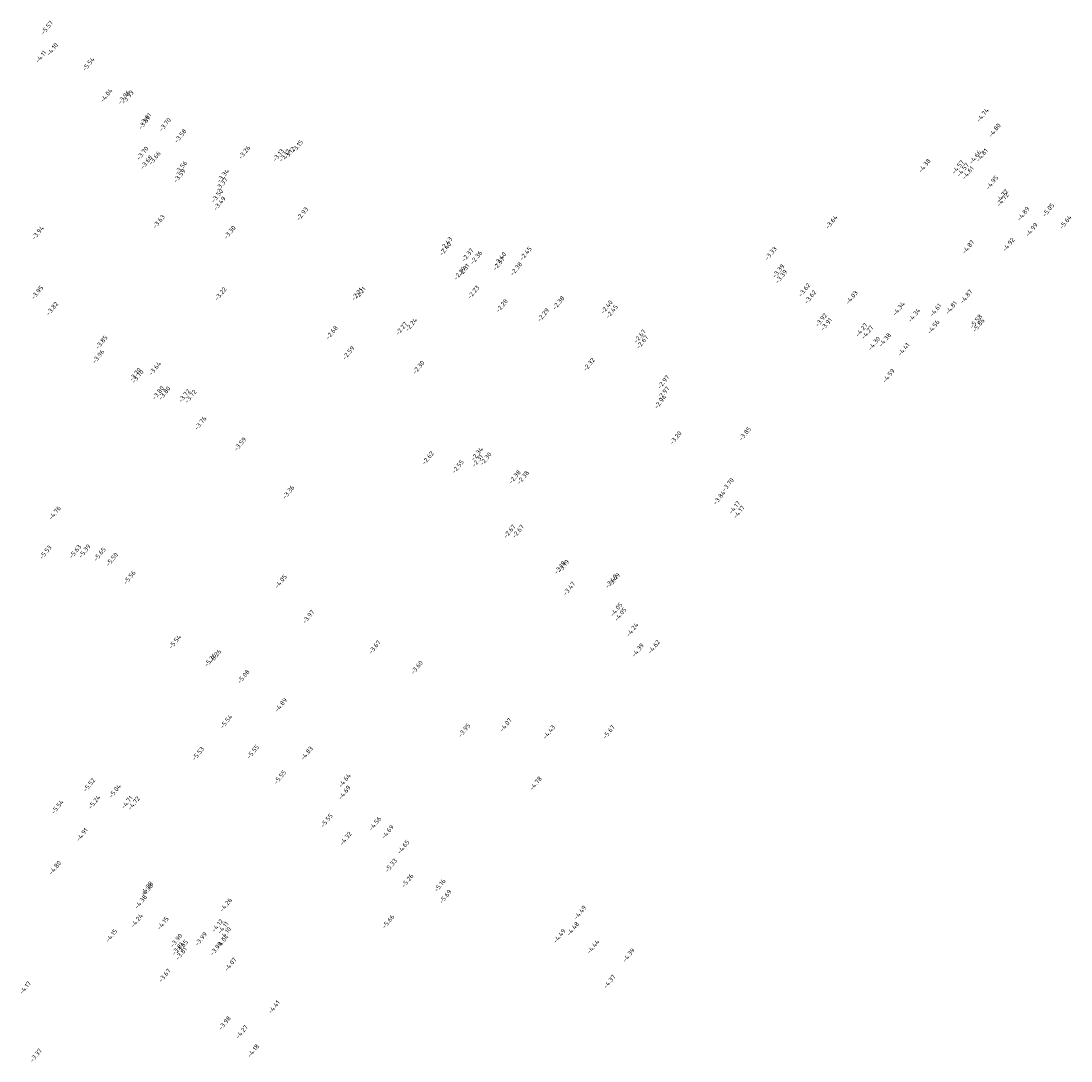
# Model space of a CAD drawing. Extents: x 107806 to 108294, y 478685 to 479420.
# Tile 11 of 13: x 108177 to 108294, y 479060 to 479176. Entities that reach past the tile are written whole.
import ezdxf
from ezdxf.enums import TextEntityAlignment as Align

# ---------------------------------------------------------------- set-up
doc = ezdxf.new("R2010")
doc.units = 0
doc.layers.add('B-XX-AL-HOOGTELABEL-S', color=252, linetype='CONTINUOUS', lineweight=25)
doc.styles.add('NLCS 00', font='isocpeur.ttf')

msp = doc.modelspace()

# ---------------------------------------------------------------- texts
at = {"layer": 'B-XX-AL-HOOGTELABEL-S', "style": 'NLCS 00'}
for s, p in [('-5.57', (108179.81, 479175.27)), ('-4.10', (108180.39, 479172.85)), ('-4.11', (108179.12, 479172.04)), ('-5.54', (108184.42, 479171.21)), ('-4.04', (108186.41, 479167.73)), ('-4.04', (108186.41, 479167.73)), ('-3.96', (108188.37, 479167.53)), ('-3.96', (108188.37, 479167.53)), ('-3.93', (108188.77, 479167.53)), ('-3.81', (108190.62, 479164.68)), ('-3.81', (108190.76, 479165.06)), ('-4.74', (108283.87, 479165.54)), ('-3.70', (108192.93, 479164.48)), ('-4.80', (108285.2, 479163.85)), ('-3.58', (108194.64, 479163.22)), ('-3.70', (108190.43, 479161.3)), ('-3.26', (108201.75, 479161.38)), ('-3.13', (108205.53, 479161.08)), ('-3.12', (108206.76, 479161.3)), ('-3.15', (108207.65, 479162.05)), ('-3.68', (108190.86, 479160.31)), ('-3.66', (108191.78, 479160.75)), ('-3.12', (108206.23, 479161.04)), ('-4.38', (108277.4, 479159.91)), ('-4.66', (108283.04, 479160.87)), ('-4.81', (108283.79, 479161.09)), ('-3.59', (108194.54, 479158.79)), ('-3.56', (108194.71, 479159.69)), ('-3.34', (108199.38, 479158.78)), ('-4.57', (108281.12, 479159.76)), ('-4.57', (108281.66, 479159.45)), ('-4.61', (108282.23, 479159.12)), ('-3.37', (108199.24, 479157.84)), ('-4.95', (108284.92, 479158.04)), ('-3.50', (108198.74, 479156.56)), ('-4.72', (108286.03, 479156.53)), ('-3.49', (108199, 479155.72)), ('-4.72', (108286.1, 479156.13)), ('-2.93', (108208.2, 479154.55)), ('-4.89', (108288.39, 479154.57)), ('-5.05', (108291.16, 479154.98)), ('-3.63', (108192.24, 479153.7)), ('-3.64', (108267.05, 479153.64)), ('-5.64', (108293.08, 479153.64)), ('-3.94', (108178.79, 479152.44)), ('-3.30', (108200.13, 479152.49)), ('-4.99', (108289.3, 479152.79)), ('-2.40', (108224.1, 479150.65)), ('-2.43', (108224.22, 479151.23)), ('-4.87', (108282.26, 479150.87)), ('-4.92', (108286.74, 479151.13)), ('-2.37', (108226.58, 479149.98)), ('-2.36', (108227.54, 479149.7)), ('-2.40', (108230.21, 479149.55)), ('-2.45', (108233.04, 479150.14)), ('-3.33', (108260.3, 479150.15)), ('-2.31', (108226.17, 479148.3)), ('-2.37', (108230.04, 479149)), ('-2.38', (108231.98, 479148.44)), ('-2.29', (108225.71, 479147.94)), ('-3.39', (108261.14, 479148.2)), ('-3.39', (108261.46, 479147.58)), ('-3.62', (108264.03, 479146.09)), ('-3.95', (108178.72, 479145.8)), ('-3.22', (108199.11, 479145.66)), ('-2.21', (108214.29, 479145.63)), ('-2.21', (108214.62, 479145.73)), ('-2.23', (108227.23, 479145.84)), ('-3.62', (108264.7, 479145.31)), ('-4.03', (108269.3, 479145.25)), ('-4.87', (108282.04, 479145.36)), ('-3.82', (108180.38, 479144.02)), ('-2.28', (108230.39, 479144.34)), ('-2.38', (108236.69, 479144.65)), ('-2.40', (108242.05, 479144.19)), ('-2.45', (108242.62, 479143.69)), ('-4.34', (108274.53, 479144)), ('-4.61', (108278.62, 479143.85)), ('-4.81', (108280.36, 479144.11)), ('-2.29', (108234.99, 479143.31)), ('-3.92', (108265.9, 479142.74)), ('-4.34', (108276.25, 479143.28)), ('-5.58', (108283.12, 479142.6)), ('-2.68', (108211.48, 479141.35)), ('-2.27', (108219.23, 479141.8)), ('-2.24', (108220.3, 479142.22)), ('-3.91', (108266.47, 479142.27)), ('-4.27', (108270.4, 479141.66)), ('-4.27', (108271.04, 479141.38)), ('-4.56', (108278.39, 479141.98)), ('-5.86', (108283.4, 479142.16)), ('-3.85', (108185.86, 479140.27)), ('-2.67', (108245.74, 479140.94)), ('-2.67', (108246.01, 479140.3)), ('-4.30', (108271.8, 479140.14)), ('-4.38', (108272.99, 479140.54)), ('-2.59', (108213.33, 479139.08)), ('-4.41', (108275.08, 479139.48)), ('-3.96', (108185.52, 479138.69)), ('-2.32', (108240.08, 479137.79)), ('-3.70', (108189.62, 479136.68)), ('-3.64', (108191.81, 479137.35)), ('-2.30', (108221.13, 479137.48)), ('-3.70', (108189.89, 479136.46)), ('-2.97', (108248.36, 479135.86)), ('-4.59', (108273.4, 479136.55)), ('-3.80', (108192.16, 479134.64)), ('-3.80', (108192.87, 479134.61)), ('-3.72', (108195.08, 479134.31)), ('-3.72', (108195.78, 479134.24)), ('-2.97', (108248.37, 479134.6)), ('-2.94', (108248.02, 479133.65)), ('-3.76', (108196.88, 479131.28)), ('-3.20', (108249.73, 479129.64)), ('-3.85', (108257.43, 479130.09)), ('-3.59', (108201.28, 479128.94)), ('-2.62', (108222.17, 479127.4)), ('-2.34', (108227.63, 479127.85)), ('-2.30', (108228.59, 479127.3)), ('-2.55', (108225.49, 479126.43)), ('-2.31', (108227.67, 479127.08)), ('-2.38', (108231.83, 479125.29)), ('-2.38', (108232.74, 479125.24)), ('-3.70', (108255.54, 479124.43)), ('-3.36', (108206.66, 479123.6)), ('-3.84', (108254.58, 479122.99)), ('-4.17', (108256.27, 479121.89)), ('-4.17', (108256.76, 479121.39)), ('-4.76', (108180.67, 479121.28)), ('-2.67', (108231.25, 479119.24)), ('-2.67', (108232.19, 479119.23)), ('-5.53', (108179.64, 479116.92)), ('-5.63', (108182.94, 479117)), ('-5.39', (108183.99, 479117.04)), ('-5.65', (108185.67, 479116.69)), ('-5.50', (108187.03, 479116.12)), ('-3.18', (108236.85, 479115.22)), ('-3.19', (108237.25, 479115.37)), ('-5.56', (108188.99, 479114.12)), ('-4.05', (108205.81, 479113.67)), ('-3.49', (108242.56, 479113.69)), ('-3.49', (108242.87, 479113.84)), ('-3.47', (108237.87, 479112.88)), ('-3.97', (108208.87, 479109.74)), ('-4.05', (108243.13, 479110.55)), ('-4.05', (108243.58, 479110.01)), ('-4.24', (108244.9, 479108.31)), ('-5.54', (108194.03, 479106.96)), ('-3.67', (108216.25, 479106.36)), ('-4.62', (108247.31, 479106.4)), ('-5.26', (108198.51, 479105.36)), ('-4.39', (108245.52, 479106.03)), ('-5.26', (108197.96, 479104.93)), ('-3.60', (108220.94, 479104.11)), ('-5.08', (108201.66, 479103.09)), ('-4.89', (108205.82, 479099.93)), ('-5.54', (108199.74, 479098.09)), ('-3.95', (108226.21, 479097.11)), ('-4.07', (108230.83, 479097.72)), ('-4.43', (108235.64, 479096.92)), ('-5.67', (108242.29, 479096.93)), ('-5.53', (108196.61, 479094.52)), ('-5.55', (108202.71, 479094.73)), ('-4.83', (108208.7, 479094.55)), ('-5.52', (108184.49, 479091.03)), ('-5.55', (108205.72, 479091.9)), ('-5.55', (108205.72, 479091.9)), ('-4.64', (108212.9, 479091.53)), ('-4.78', (108234.16, 479091.21)), ('-5.04', (108187.36, 479090.36)), ('-4.69', (108212.89, 479090.2)), ('-5.24', (108185.07, 479089.13)), ('-4.71', (108188.69, 479089.1)), ('-4.72', (108189.47, 479089)), ('-5.54', (108180.97, 479088.6)), ('-5.55', (108210.91, 479087.08)), ('-4.56', (108216.29, 479086.74)), ('-4.56', (108216.29, 479086.74)), ('-4.91', (108183.7, 479085.51)), ('-4.69', (108217.69, 479085.81)), ('-4.32', (108213.03, 479085.08)), ('-4.65', (108219.44, 479084.14)), ('-4.80', (108180.7, 479081.83)), ('-5.33', (108218.06, 479082.09)), ('-4.38', (108190.91, 479079.54)), ('-5.26', (108219.9, 479080.4)), ('-5.16', (108223.5, 479079.86)), ('-4.38', (108190.92, 479079.31)), ('-5.69', (108224.12, 479078.62)), ('-4.38', (108190.24, 479078.04)), ('-4.26', (108199.7, 479077.7)), ('-4.24', (108189.79, 479075.94)), ('-5.66', (108217.76, 479075.85)), ('-4.49', (108239.09, 479076.85)), ('-4.49', (108239.09, 479076.85)), ('-4.15', (108192.69, 479075.66)), ('-4.15', (108192.69, 479075.66)), ('-4.12', (108198.77, 479075.39)), ('-4.11', (108199.39, 479075.16)), ('-4.48', (108238.29, 479075.03)), ('-4.15', (108186.97, 479074.28)), ('-3.90', (108194.18, 479073.74)), ('-3.99', (108196.93, 479073.9)), ('-4.04', (108199.32, 479073.62)), ('-4.10', (108199.65, 479074.53)), ('-4.49', (108236.8, 479074.24)), ('-4.49', (108236.8, 479074.24)), ('-3.81', (108194.33, 479072.82)), ('-3.85', (108194.8, 479073.04)), ('-3.99', (108198.62, 479072.84)), ('-3.99', (108198.62, 479072.84)), ('-4.44', (108240.54, 479073.04)), ('-3.81', (108194.73, 479072.27)), ('-4.39', (108244.5, 479072.1)), ('-4.07', (108200.21, 479071.08)), ('-4.07', (108200.21, 479071.08)), ('-3.67', (108192.89, 479069.84)), ('-4.37', (108242.37, 479069.17)), ('-4.17', (108177.38, 479068.48)), ('-4.41', (108205.05, 479066.34)), ('-3.98', (108199.57, 479064.55)), ('-4.27', (108201.47, 479063.57)), ('-3.37', (108178.57, 479060.96)), ('-4.18', (108202.74, 479061.47))]:
    msp.add_text(s, height=0.5, rotation=50.9405, dxfattribs=at).set_placement(p, align=Align.CENTER)

doc.saveas('drawing.dxf')
